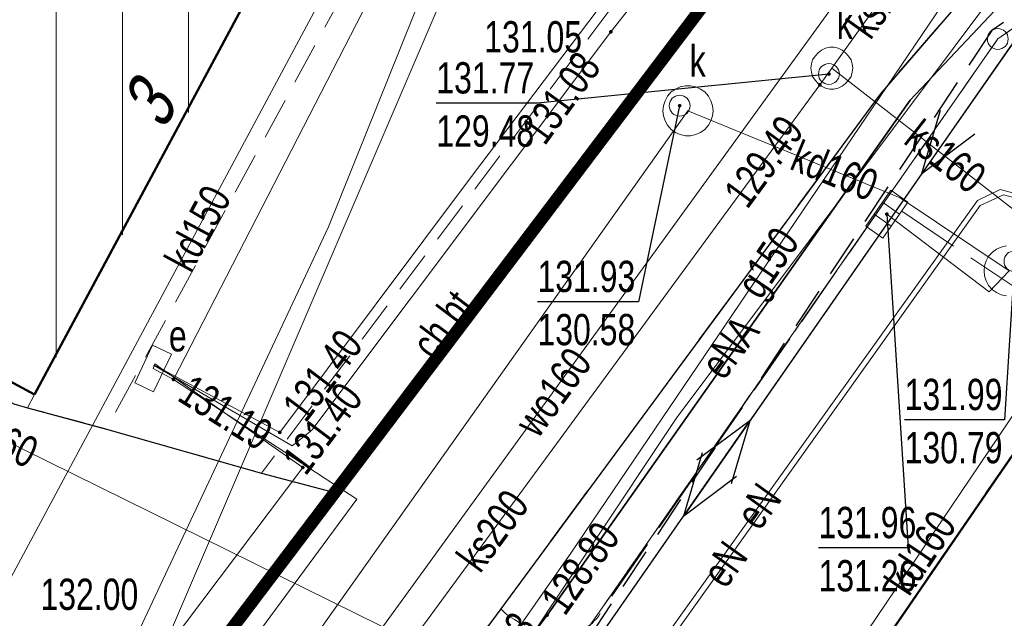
# Model space of a CAD drawing. Header units: centimetres. Extents: x 1590 to 6442358, y 1327 to 6703124.
# Tile 30 of 79: x 1947 to 1970, y 1581 to 1595. Entities that reach past the tile are written whole.
import ezdxf
from ezdxf.enums import TextEntityAlignment as Align

# ---------------------------------------------------------------- set-up
doc = ezdxf.new("R2010")
doc.units = ezdxf.units.CM
for name, pattern in [('DASHED', [19.05, 12.7, -6.35]), ('TZ.430.7812.2024$0$1.0_0.5', [1.5, 1, -0.5]), ('TZ.430.7812.2024$0$1.5_0.5', [2, 1.5, -0.5]), ('TZ.430.7812.2024$0$2.0_0.5', [2.5, 2, -0.5]), ('TZ.430.7812.2024$0$219-500', [0]), ('TZ.430.7812.2024$0$egug-500', [1, 0.5, -0.5]), ('TZ.430.7812.2024$0$suep_nn_500', [0])]:
    doc.linetypes.add(name, pattern=pattern)
for name, color, linetype, lineweight in [('0_RAMKA', 7, 'Continuous', 25), ('INW_HATCH_UTWARDZENIA', 250, 'Continuous', 0), ('TZ.430.7812.2024$0$!MPZP', 134, 'Continuous', 18)]:
    doc.layers.add(name, color=color, linetype=linetype, lineweight=lineweight)
doc.layers.add('PZT_GRANICA DZIAŁKI', color=1, linetype='DASHED', lineweight=100, true_color=0xff0000)
for name, color, linetype in [('TZ.430.7812.2024$0$202-punkt graniczny', 7, 'Continuous'), ('TZ.430.7812.2024$0$218-kontur użytku gruntowego', 7, 'Continuous'), ('TZ.430.7812.2024$0$219-działka ewidencyjna', 7, 'Continuous'), ('TZ.430.7812.2024$0$238-Punkt adresowy budynku', 7, 'Continuous'), ('TZ.430.7812.2024$0$312-budynek ewidencyjny', 7, 'Continuous'), ('TZ.430.7812.2024$0$blok - nawis', 7, 'Continuous'), ('TZ.430.7812.2024$0$chodnik', 7, 'Continuous'), ('TZ.430.7812.2024$0$chodnik-Atr17', 7, 'Continuous'), ('TZ.430.7812.2024$0$jezdnia', 7, 'Continuous'), ('TZ.430.7812.2024$0$komora podziemna', 7, 'Continuous'), ('TZ.430.7812.2024$0$kratka ściekowa', 7, 'Continuous'), ('TZ.430.7812.2024$0$krawężnik', 7, 'Continuous'), ('TZ.430.7812.2024$0$obudowa ochronna przewodu', 7, 'Continuous'), ('TZ.430.7812.2024$0$przewód elektroenergetyczny niskiego napięcia', 7, 'Continuous'), ('TZ.430.7812.2024$0$przewód elektroenergetyczny podziemny', 7, 'Continuous'), ('TZ.430.7812.2024$0$przewód elektroenergetyczny podziemny-Atr1', 7, 'Continuous'), ('TZ.430.7812.2024$0$przewód gazowy', 7, 'Continuous'), ('TZ.430.7812.2024$0$przewód gazowy-Atr1', 7, 'Continuous'), ('TZ.430.7812.2024$0$przewód kanalizacyjny', 7, 'Continuous'), ('TZ.430.7812.2024$0$przewód kanalizacyjny-Atr1', 7, 'Continuous'), ('TZ.430.7812.2024$0$przewód telekomunikacyjny podziemny', 7, 'Continuous'), ('TZ.430.7812.2024$0$przewód wodociągowy', 7, 'Continuous'), ('TZ.430.7812.2024$0$przewód wodociągowy-Atr1', 7, 'Continuous'), ('TZ.430.7812.2024$0$rzędna', 7, 'Continuous'), ('TZ.430.7812.2024$0$rzędna-Atr2', 7, 'Continuous'), ('TZ.430.7812.2024$0$rzędna-Atr3', 7, 'Continuous'), ('TZ.430.7812.2024$0$szafa elektroenergetyczna lub kontener', 7, 'Continuous'), ('TZ.430.7812.2024$0$szafa elektroenergetyczna lub kontener-Atr17', 7, 'Continuous'), ('TZ.430.7812.2024$0$właz do komory lub kanału - okrągły', 7, 'Continuous'), ('TZ.430.7812.2024$0$właz do komory lub kanału - okrągły-Atr17', 7, 'Continuous')]:
    doc.layers.add(name, color=color, linetype=linetype)
doc.styles.add('TZ.430.7812.2024$0$STANDARD', font='Working1250', dxfattribs={"width": 0.75})

# ---------------------------------------------------------------- blocks, each defined once
blk = doc.blocks.new('TZ.430.7812.2024$0$202')
at = {"color": 0, "linetype": 'Continuous', "lineweight": 0}
blk.add_circle((0, 0), 0.25, dxfattribs=at)
blk = doc.blocks.new('TZ.430.7812.2024$0$PW01')
at = {"linetype": 'Continuous', "lineweight": 13}
h = blk.add_hatch(color=0, dxfattribs=at)
edge = h.paths.add_edge_path()
edge.add_arc((0, 0), 0.045, 0, 360)
blk = doc.blocks.new('TZ.430.7812.2024$0$US22')
at = {"color": 0, "linetype": 'Continuous', "lineweight": 13}
blk.add_circle((0, 0), 0.25, dxfattribs=at)
blk = doc.blocks.new('TZ.430.7812.2024$0$US05')
at = {"color": 0, "linetype": 'Continuous', "lineweight": 13}
for p, q in [((-0.525, -0.25), (-0.525, 0.25)), ((-0.525, 0.25), (-0.175, 0.25)), ((-0.175, -0.25), (-0.175, 0.25)), ((-0.175, 0.25), (0.175, 0.25)), ((0.175, -0.25), (0.175, 0.25)), ((0.175, 0.25), (0.525, 0.25)), ((0.525, -0.25), (0.525, 0.25)), ((-0.525, -0.25), (-0.175, -0.25)), ((-0.175, -0.25), (0.175, -0.25)), ((0.175, -0.25), (0.525, -0.25))]:
    blk.add_line(p, q, dxfattribs=at)
blk = doc.blocks.new('TZ.430.7812.2024$0$US18')
at = {"color": 0, "linetype": 'Continuous', "lineweight": 13}
for p, q in [((-0.5, -0.25), (-0.5, 0.25)), ((-0.5, 0.25), (0.5, 0.25)), ((0.5, -0.25), (0.5, 0.25)), ((-0.5, -0.25), (0.5, -0.25))]:
    blk.add_line(p, q, dxfattribs=at)
blk = doc.blocks.new('TZ.430.7812.2024')
at = {"layer": 'TZ.430.7812.2024$0$!MPZP', "color": 134, "linetype": 'TZ.430.7812.2024$0$1.0_0.5', "lineweight": 30}
for points in [[(6442268.235, 5667450.925), (6442336.718, 5667582.829), (6442360.82, 5667568.949), (6442344.519, 5667538.917), (6442373.796, 5667519.265), (6442337.749, 5667470.876), (6442332.326, 5667463.974), (6442306.733, 5667438.362), (6442302.129, 5667432.529), (6442295.276, 5667414.133)], [(6442391.766, 5667526.071), (6442380.385, 5667518.194), (6442349.21, 5667471.23), (6442354.666, 5667460.679)]]:
    blk.add_lwpolyline(points, dxfattribs=at)
at = {"layer": 'TZ.430.7812.2024$0$218-kontur użytku gruntowego', "color": 82, "linetype": 'TZ.430.7812.2024$0$egug-500', "lineweight": 18, "flags": 128}
for points in [[(6442391.84, 5667525.878), (6442380.53, 5667517.99)], [(6442380.53, 5667517.99), (6442391.84, 5667525.878)], [(6442352.89, 5667491.65), (6442373.49, 5667519.01)], [(6442373.49, 5667519.01), (6442352.89, 5667491.65)], [(6442380.53, 5667517.99), (6442364.8, 5667495.38)], [(6442364.8, 5667495.38), (6442380.53, 5667517.99)]]:
    blk.add_lwpolyline(points, dxfattribs=at)
at = {"layer": 'TZ.430.7812.2024$0$219-działka ewidencyjna', "color": 7, "linetype": 'TZ.430.7812.2024$0$219-500', "lineweight": 18, "flags": 128}
for points in [[(6442380.53, 5667517.99), (6442391.84, 5667525.878)], [(6442373.49, 5667519.01), (6442352.89, 5667491.65)], [(6442364.8, 5667495.38), (6442380.53, 5667517.99)]]:
    blk.add_lwpolyline(points, dxfattribs=at)
at = {"layer": 'TZ.430.7812.2024$0$312-budynek ewidencyjny', "color": 7, "linetype": 'Continuous', "lineweight": 50, "flags": 128}
for points in [[(6442364.78, 5667523.17), (6442357.43, 5667509.47)], [(6442357.43, 5667509.47), (6442355.33, 5667510.59)], [(6442375.38, 5667500.01), (6442381.9, 5667509.49)]]:
    blk.add_lwpolyline(points, dxfattribs=at)
at = {"layer": 'TZ.430.7812.2024$0$blok - nawis', "color": 7, "linetype": 'TZ.430.7812.2024$0$2.0_0.5', "lineweight": 50, "flags": 128}
blk.add_lwpolyline([(6442380.047, 5667494.468), (6442375.09, 5667497.87), (6442376.16, 5667499.51), (6442375.38, 5667500.01), (6442381.9, 5667509.49), (6442382.55, 5667509.03), (6442383.39, 5667510.24), (6442389.026, 5667506.391)], dxfattribs=at)
at = {"layer": 'TZ.430.7812.2024$0$chodnik', "color": 7, "linetype": 'TZ.430.7812.2024$0$1.0_0.5', "lineweight": 18, "flags": 128}
for points in [[(6442340.04, 5667538.77), (6442339.09, 5667537.04), (6442364.78, 5667523.17), (6442357.43, 5667509.47), (6442357.26, 5667509.15), (6442359.15, 5667508.64), (6442367.45, 5667523.89)], [(6442377, 5667525.7), (6442375.62, 5667524.54), (6442362.87, 5667507.58), (6442364.65, 5667507.11), (6442376.78, 5667523.23), (6442378.54, 5667524.66), (6442386.81, 5667530.2), (6442385.25, 5667531.3)], [(6442353.03, 5667491.78), (6442364.65, 5667507.11), (6442362.87, 5667507.58), (6442359.15, 5667508.64), (6442357.26, 5667509.15), (6442356.93, 5667509.24), (6442355.47, 5667510), (6442352.61, 5667504.69), (6442351.88, 5667503.37), (6442347.59, 5667495.38), (6442351.86, 5667492.59)]]:
    blk.add_lwpolyline(points, close=True, dxfattribs=at)
at = {"layer": 'TZ.430.7812.2024$0$jezdnia', "color": 7, "linetype": 'TZ.430.7812.2024$0$1.5_0.5', "lineweight": 18, "flags": 128}
for points in [[(6442388.586, 5667531.591), (6442386.81, 5667530.2), (6442378.54, 5667524.66), (6442376.78, 5667523.23), (6442364.65, 5667507.11), (6442353.03, 5667491.78), (6442347.71, 5667484.65), (6442337.64, 5667471.29), (6442331.59, 5667464.31), (6442328.1, 5667460.64), (6442320.75, 5667453.71), (6442317.54, 5667450.74), (6442314.41, 5667447.71), (6442312.38, 5667445.41), (6442310.69, 5667443.16), (6442308.4, 5667439.72), (6442306.7, 5667436.77), (6442305.77, 5667434.32), (6442304.68, 5667431.81), (6442298.81, 5667418.34), (6442297.26, 5667414.75), (6442296.783, 5667413.636)], [(6442302.035, 5667412.98), (6442308.59, 5667428.16), (6442310.83, 5667433.31), (6442311.31, 5667434.37), (6442312.42, 5667436.49), (6442313.8, 5667438.68), (6442315.52, 5667441.16), (6442317.06, 5667443.06), (6442319.65, 5667445.74), (6442329.74, 5667455.14), (6442331.9, 5667457.24), (6442334.08, 5667459.47), (6442336.71, 5667462.36), (6442336.84, 5667462.49), (6442336.98, 5667462.63), (6442337.13, 5667462.77), (6442337.27, 5667462.9), (6442337.42, 5667463.02), (6442337.57, 5667463.14), (6442337.74, 5667463.26), (6442337.9, 5667463.37), (6442338.06, 5667463.47), (6442338.23, 5667463.57), (6442338.4, 5667463.67), (6442338.58, 5667463.75), (6442338.75, 5667463.84), (6442338.93, 5667463.92), (6442339.15, 5667464.04), (6442339.37, 5667464.16), (6442339.6, 5667464.26), (6442339.84, 5667464.35), (6442340.08, 5667464.43), (6442340.33, 5667464.49), (6442340.58, 5667464.54), (6442340.83, 5667464.56), (6442341.08, 5667464.59), (6442341.33, 5667464.58), (6442341.59, 5667464.58), (6442341.84, 5667464.55), (6442342.09, 5667464.51), (6442342.21, 5667464.46), (6442342.32, 5667464.41), (6442342.43, 5667464.34), (6442342.55, 5667464.28), (6442342.65, 5667464.22), (6442342.75, 5667464.16), (6442342.86, 5667464.09), (6442342.96, 5667464.01), (6442343.11, 5667463.9), (6442343.22, 5667463.81), (6442343.32, 5667463.71), (6442343.41, 5667463.61), (6442343.51, 5667463.5), (6442343.6, 5667463.39), (6442343.69, 5667463.29), (6442343.78, 5667463.18), (6442343.86, 5667463.07), (6442343.94, 5667462.96), (6442344.02, 5667462.83), (6442344.1, 5667462.71), (6442344.18, 5667462.59), (6442344.24, 5667462.47), (6442344.31, 5667462.35), (6442349.9, 5667465.02), (6442348.15, 5667467.94), (6442346.86, 5667470.65), (6442346.78, 5667470.89), (6442346.7, 5667471.13), (6442346.64, 5667471.37), (6442346.6, 5667471.62), (6442346.55, 5667471.87), (6442346.54, 5667472.12), (6442346.52, 5667472.38), (6442346.53, 5667472.63), (6442346.53, 5667472.89), (6442346.56, 5667473.14), (6442346.6, 5667473.39), (6442346.65, 5667473.64), (6442346.71, 5667473.89), (6442346.78, 5667474.13), (6442346.85, 5667474.37), (6442346.91, 5667474.6), (6442346.99, 5667474.82), (6442347.07, 5667475.05), (6442347.17, 5667475.27), (6442347.27, 5667475.49), (6442347.38, 5667475.71), (6442347.5, 5667475.92), (6442347.63, 5667476.12), (6442347.76, 5667476.33), (6442347.9, 5667476.53), (6442348.05, 5667476.72), (6442348.21, 5667476.9), (6442348.37, 5667477.08), (6442349.93, 5667479.17), (6442357.49, 5667489.27), (6442360.63, 5667493.47), (6442368.16, 5667503.72), (6442377.71, 5667516.67), (6442379.81, 5667519.11), (6442381.9, 5667520.95), (6442390.13, 5667527.25), (6442390.47, 5667527.51), (6442390.8, 5667527.76), (6442391.046, 5667527.948)], [(6442378.496, 5667492.409), (6442372.92, 5667496.24), (6442375.38, 5667500.01), (6442381.9, 5667509.49), (6442382.55, 5667509.03), (6442383.39, 5667510.24), (6442383.46, 5667510.41), (6442382.98, 5667510.78), (6442381.81, 5667511.44), (6442380.89, 5667512.07), (6442377.84, 5667514.12), (6442371.04, 5667504.3), (6442371, 5667504.23), (6442370.96, 5667504.16), (6442370.91, 5667504.1), (6442370.85, 5667504.04), (6442370.8, 5667503.98), (6442370.73, 5667503.93), (6442370.66, 5667503.89), (6442370.59, 5667503.85), (6442370.52, 5667503.82), (6442370.44, 5667503.8), (6442370.36, 5667503.78), (6442370.28, 5667503.77), (6442370.2, 5667503.76), (6442370.07, 5667503.75), (6442369.94, 5667503.76), (6442369.8, 5667503.77), (6442369.67, 5667503.79), (6442369.54, 5667503.82), (6442369.42, 5667503.85), (6442369.29, 5667503.89), (6442369.17, 5667503.95), (6442369.05, 5667504), (6442368.94, 5667504.07), (6442368.83, 5667504.14), (6442368.72, 5667504.22), (6442368.61, 5667504.33), (6442368.16, 5667503.72), (6442363.73, 5667497.69), (6442364.04, 5667497.72), (6442364.25, 5667497.73), (6442364.45, 5667497.73), (6442364.66, 5667497.71), (6442364.87, 5667497.69), (6442365.07, 5667497.64), (6442365.27, 5667497.59), (6442365.47, 5667497.52), (6442365.67, 5667497.45), (6442365.85, 5667497.36), (6442366.04, 5667497.26), (6442366.21, 5667497.14), (6442366.38, 5667497.02), (6442366.44, 5667496.88), (6442366.49, 5667496.74), (6442366.56, 5667496.6), (6442366.62, 5667496.46), (6442366.68, 5667496.32), (6442366.75, 5667496.18), (6442366.82, 5667496.04), (6442366.89, 5667495.91), (6442366.96, 5667495.77), (6442367.04, 5667495.64), (6442367.12, 5667495.51), (6442367.2, 5667495.38), (6442367.28, 5667495.25), (6442376.06, 5667489.174)]]:
    blk.add_lwpolyline(points, dxfattribs=at)
at = {"layer": 'TZ.430.7812.2024$0$komora podziemna', "color": 34, "linetype": 'Continuous', "lineweight": 18, "flags": 128}
for points in [[(6442377.05, 5667517.29), (6442377.04, 5667517.19), (6442377.01, 5667517.09), (6442376.95, 5667517), (6442376.88, 5667516.92), (6442376.8, 5667516.86), (6442376.7, 5667516.81), (6442376.6, 5667516.79), (6442376.5, 5667516.79), (6442376.4, 5667516.81), (6442376.3, 5667516.86), (6442376.26, 5667516.89), (6442376.22, 5667516.92), (6442376.15, 5667517), (6442376.09, 5667517.09), (6442376.06, 5667517.19), (6442376.05, 5667517.29), (6442376.06, 5667517.39), (6442376.09, 5667517.49), (6442376.15, 5667517.58), (6442376.22, 5667517.66), (6442376.3, 5667517.72), (6442376.4, 5667517.77), (6442376.5, 5667517.79), (6442376.6, 5667517.79), (6442376.7, 5667517.77), (6442376.8, 5667517.72), (6442376.88, 5667517.66), (6442376.95, 5667517.58), (6442377.01, 5667517.49), (6442377.04, 5667517.39)], [(6442373.7, 5667516.27), (6442373.69, 5667516.15), (6442373.65, 5667516.03), (6442373.59, 5667515.92), (6442373.5, 5667515.82), (6442373.4, 5667515.75), (6442373.29, 5667515.7), (6442373.16, 5667515.67), (6442373.04, 5667515.67), (6442372.91, 5667515.7), (6442372.8, 5667515.75), (6442372.7, 5667515.82), (6442372.61, 5667515.92), (6442372.55, 5667516.03), (6442372.51, 5667516.15), (6442372.5, 5667516.27), (6442372.51, 5667516.39), (6442372.55, 5667516.51), (6442372.61, 5667516.62), (6442372.7, 5667516.72), (6442372.8, 5667516.79), (6442372.91, 5667516.84), (6442373.04, 5667516.87), (6442373.16, 5667516.87), (6442373.29, 5667516.84), (6442373.4, 5667516.79), (6442373.5, 5667516.72), (6442373.59, 5667516.62), (6442373.65, 5667516.51), (6442373.69, 5667516.39)]]:
    blk.add_lwpolyline(points, close=True, dxfattribs=at)
blk.add_lwpolyline([(6442380.74, 5667511.83), (6442380.61, 5667511.86), (6442380.5, 5667511.91), (6442380.4, 5667511.98), (6442380.31, 5667512.08), (6442380.25, 5667512.19), (6442380.21, 5667512.31), (6442380.2, 5667512.43), (6442380.21, 5667512.55), (6442380.25, 5667512.67), (6442380.31, 5667512.78), (6442380.4, 5667512.88), (6442380.5, 5667512.95), (6442380.61, 5667513), (6442380.74, 5667513.03)], dxfattribs=at)
at = {"layer": 'TZ.430.7812.2024$0$krawężnik', "color": 7, "linetype": 'Continuous', "lineweight": 25, "flags": 128}
for points in [[(6442364.65, 5667507.11), (6442376.78, 5667523.23), (6442378.54, 5667524.66), (6442386.81, 5667530.2), (6442388.586, 5667531.591)], [(6442391.046, 5667527.948), (6442390.8, 5667527.76), (6442390.47, 5667527.51), (6442390.13, 5667527.25), (6442381.9, 5667520.95), (6442379.81, 5667519.11), (6442377.71, 5667516.67), (6442368.16, 5667503.72), (6442360.63, 5667493.47), (6442357.49, 5667489.27), (6442349.93, 5667479.17), (6442348.37, 5667477.08)], [(6442345.82, 5667508.33), (6442352.61, 5667504.69), (6442355.47, 5667510), (6442356.93, 5667509.24), (6442357.26, 5667509.15), (6442359.15, 5667508.64), (6442362.87, 5667507.58)], [(6442362.87, 5667507.58), (6442364.65, 5667507.11)], [(6442364.65, 5667507.11), (6442353.03, 5667491.78)]]:
    blk.add_lwpolyline(points, dxfattribs=at)
at = {"layer": 'TZ.430.7812.2024$0$obudowa ochronna przewodu', "color": 7, "linetype": 'Continuous', "lineweight": 35, "flags": 128}
blk.add_lwpolyline([(6442337.68, 5667462.55), (6442348.64, 5667475.53), (6442355.13, 5667483.76), (6442362.24, 5667494.24), (6442369.72, 5667504.18), (6442378.43, 5667516.52), (6442380.46, 5667518.67), (6442391.242, 5667527.437)], dxfattribs=at)
at = {"layer": 'TZ.430.7812.2024$0$przewód elektroenergetyczny niskiego napięcia', "color": 1, "linetype": 'Continuous'}
for p, q in [((6442381.57, 5667518.87), (6442378.712, 5667514.767)), ((6442378.712, 5667514.767), (6442379.159, 5667516.284)), ((6442378.712, 5667514.767), (6442379.98, 5667515.712)), ((6442378.712, 5667514.767), (6442372.997, 5667506.561)), ((6442368.868, 5667500.633), (6442374.583, 5667508.839)), ((6442374.583, 5667508.839), (6442373.316, 5667507.893)), ((6442374.583, 5667508.839), (6442374.136, 5667507.322)), ((6442372.997, 5667506.561), (6442373.444, 5667508.078)), ((6442372.997, 5667506.561), (6442374.264, 5667507.507))]:
    blk.add_line(p, q, dxfattribs=at)
at = {"layer": 'TZ.430.7812.2024$0$przewód elektroenergetyczny niskiego napięcia', "color": 1, "linetype": 'TZ.430.7812.2024$0$suep_nn_500', "lineweight": 18, "flags": 128}
blk.add_lwpolyline([(6442381.57, 5667518.87), (6442366.01, 5667496.53)], dxfattribs=at)
at = {"layer": 'TZ.430.7812.2024$0$przewód elektroenergetyczny podziemny', "color": 1, "linetype": 'Continuous', "lineweight": 18, "flags": 128}
for points in [[(6442341.33, 5667538.65), (6442364.96, 5667525.8), (6442365.88, 5667525.67), (6442366.32, 5667525.15), (6442368.12, 5667524.14), (6442360.76, 5667509.83)], [(6442360.27, 5667510.09), (6442360.3, 5667510.16), (6442363.61, 5667508.24), (6442364.08, 5667508.61), (6442371.25, 5667518.16), (6442375.77, 5667523.89), (6442377.14, 5667525.18), (6442384.5, 5667530.02), (6442387.786, 5667532.412)], [(6442387.947, 5667532.247), (6442383.91, 5667529.31), (6442382.93, 5667529.99), (6442375.95, 5667525.32), (6442367.91, 5667514.69), (6442363.31, 5667508.56), (6442360.51, 5667510.06), (6442360.3, 5667510.17), (6442360.27, 5667510.09)], [(6442337.68, 5667462.55), (6442348.64, 5667475.53), (6442355.13, 5667483.76), (6442362.24, 5667494.24), (6442369.72, 5667504.18), (6442378.43, 5667516.52), (6442380.46, 5667518.67), (6442391.242, 5667527.437)], [(6442391.292, 5667527.309), (6442390.42, 5667526.66), (6442383.48, 5667521.56), (6442380.58, 5667519.26), (6442372.82, 5667508.89), (6442364.55, 5667496.48), (6442364.86, 5667495.95), (6442365.07, 5667495.86)], [(6442384.68, 5667513.29), (6442380.59, 5667514.38), (6442380.04, 5667514.12), (6442367.72, 5667496.91), (6442366.91, 5667496.21), (6442365.39, 5667495.59), (6442365.07, 5667495.86)], [(6442384.63, 5667513.21), (6442380.67, 5667514.25), (6442380.11, 5667514), (6442367.84, 5667496.8), (6442366.98, 5667496.12), (6442365.31, 5667495.51), (6442365.07, 5667495.86)], [(6442354.082, 5667459.9), (6442350.75, 5667465.4), (6442347.4, 5667470.74), (6442347.04, 5667472.65), (6442347.47, 5667474.64), (6442348.17, 5667475.98), (6442349.07, 5667477.13), (6442343.83, 5667481.15), (6442347.09, 5667485.48), (6442351.5, 5667491.32), (6442357.82, 5667499.7), (6442363.86, 5667507.72), (6442360.51, 5667510.06), (6442360.31, 5667510.2), (6442360.27, 5667510.09)], [(6442360.76, 5667509.83), (6442360.27, 5667510.09)], [(6442357.74, 5667496.9), (6442365.16, 5667506.96), (6442360.76, 5667509.83)]]:
    blk.add_lwpolyline(points, dxfattribs=at)
at = {"layer": 'TZ.430.7812.2024$0$przewód gazowy', "color": 40, "linetype": 'Continuous', "lineweight": 18, "flags": 128}
blk.add_lwpolyline([(6442367.67, 5667501.92), (6442370.29, 5667505.66), (6442382.93, 5667524.32), (6442389.92, 5667527.73), (6442390.622, 5667529.055)], dxfattribs=at)
at = {"layer": 'TZ.430.7812.2024$0$przewód kanalizacyjny', "color": 34, "linetype": 'Continuous', "lineweight": 18, "flags": 128}
for points in [[(6442374.97, 5667499.37), (6442354.68, 5667509.37), (6442299.94, 5667536.34)], [(6442382.38, 5667525.45), (6442376.55, 5667517.29)], [(6442366.27, 5667522.63), (6442355.43, 5667502.42), (6442352.62, 5667503.93)], [(6442359.07, 5667493.46), (6442359.36, 5667493.86), (6442376.26, 5667516.89), (6442376.55, 5667517.29)], [(6442376.55, 5667517.29), (6442381.05, 5667513.79)], [(6442352.452, 5667457.74), (6442344.89, 5667467.91), (6442343.05, 5667473.93), (6442373.1, 5667516.27)], [(6442380.8, 5667512.43), (6442378.19, 5667514.18), (6442373.1, 5667516.27)], [(6442380.8, 5667512.43), (6442380.32, 5667511.93), (6442377.87, 5667513.79)], [(6442381.98, 5667511.5), (6442382.1, 5667510.75), (6442374.07, 5667498.86), (6442372.26, 5667496.24)]]:
    blk.add_lwpolyline(points, dxfattribs=at)
at = {"layer": 'TZ.430.7812.2024$0$przewód telekomunikacyjny podziemny', "color": 30, "linetype": 'Continuous', "lineweight": 18, "flags": 128}
blk.add_lwpolyline([(6442321.57, 5667512.27), (6442323.64, 5667512.63), (6442357.74, 5667496.9), (6442367.42, 5667519.49)], dxfattribs=at)
at = {"layer": 'TZ.430.7812.2024$0$przewód wodociągowy', "color": 5, "linetype": 'Continuous', "lineweight": 18, "flags": 128}
for points in [[(6442370.58, 5667530.58), (6442370.7, 5667530.09), (6442370.02, 5667527.39), (6442368.73, 5667524.06), (6442367.11, 5667520.03), (6442364.48, 5667513.49), (6442362.71, 5667509.72), (6442359.95, 5667503.85), (6442356.65, 5667497.28), (6442353.84, 5667492.49), (6442350.53, 5667487.34), (6442343.54, 5667477.62), (6442338.52, 5667470.99)], [(6442380.72, 5667523.24), (6442378.29, 5667521.15), (6442364.05, 5667501.51)]]:
    blk.add_lwpolyline(points, dxfattribs=at)
at = {"layer": 'TZ.430.7812.2024$0$rzędna-Atr2', "color": 7, "flags": 128}
for points in [[(6442376.48, 5667517.15), (6442369.49, 5667516.45), (6442367.064, 5667516.45)], [(6442372.9, 5667516.39), (6442371.91, 5667511.69), (6442369.489, 5667511.69)], [(6442377.87, 5667513.79), (6442378.38, 5667505.79), (6442376.23, 5667505.79)], [(6442380.93, 5667512.66), (6442380.69, 5667508.86), (6442378.296, 5667508.86)]]:
    blk.add_lwpolyline(points, dxfattribs=at)
at = {"layer": 'TZ.430.7812.2024$0$202-punkt graniczny', "color": 7, "linetype": 'Continuous', "lineweight": 18}
blk.add_blockref('TZ.430.7812.2024$0$202', (6442380.53, 5667517.99), dxfattribs=at)
at = {"layer": 'TZ.430.7812.2024$0$kratka ściekowa', "color": 34, "linetype": 'Continuous', "lineweight": 18, "rotation": 235.07}
blk.add_blockref('TZ.430.7812.2024$0$US05', (6442377.87, 5667513.79), dxfattribs=at)
at = {"layer": 'TZ.430.7812.2024$0$rzędna', "color": 1, "linetype": 'Continuous', "lineweight": 18}
for p in [(6442371.25, 5667518.16), (6442360.76, 5667509.83), (6442363.31, 5667508.56), (6442363.86, 5667507.72), (6442369.72, 5667504.18)]:
    blk.add_blockref('TZ.430.7812.2024$0$PW01', p, dxfattribs=at)
at = {"layer": 'TZ.430.7812.2024$0$rzędna', "color": 34, "linetype": 'Continuous', "lineweight": 18}
for p in [(6442376.48, 5667517.15), (6442376.26, 5667516.89), (6442372.9, 5667516.39), (6442377.87, 5667513.79)]:
    blk.add_blockref('TZ.430.7812.2024$0$PW01', p, dxfattribs=at)
at = {"layer": 'TZ.430.7812.2024$0$szafa elektroenergetyczna lub kontener', "color": 1, "linetype": 'Continuous', "lineweight": 18, "rotation": 64.75}
blk.add_blockref('TZ.430.7812.2024$0$US18', (6442360.27, 5667510.09), dxfattribs=at)
at = {"layer": 'TZ.430.7812.2024$0$właz do komory lub kanału - okrągły', "color": 7, "linetype": 'Continuous', "lineweight": 18}
for p in [(6442376.48, 5667517.15), (6442372.9, 5667516.39), (6442380.93, 5667512.66)]:
    blk.add_blockref('TZ.430.7812.2024$0$US22', p, dxfattribs=at)
at = {"layer": 'TZ.430.7812.2024$0$238-Punkt adresowy budynku', "color": 7, "linetype": 'Continuous', "lineweight": 25, "style": 'TZ.430.7812.2024$0$STANDARD', "oblique": 15, "width": 0.79}
blk.add_text('3', height=1.25, rotation=61.782, dxfattribs=at).set_placement((6442360.7, 5667516.1), align=Align.CENTER)
at = {"layer": 'TZ.430.7812.2024$0$chodnik-Atr17', "color": 7, "style": 'TZ.430.7812.2024$0$STANDARD', "width": 0.765}
blk.add_text('ch.bt', height=0.75, rotation=53.039, dxfattribs=at).set_placement((6442367.02, 5667510.26))
at = {"layer": 'TZ.430.7812.2024$0$przewód elektroenergetyczny podziemny-Atr1', "color": 1, "style": 'TZ.430.7812.2024$0$STANDARD', "width": 0.765}
for s, rotation, p in [('eNA', 53.19, (6442374.1, 5667510.6)), ('eN', 54.4, (6442374.79, 5667506.79)), ('eN', 54.497, (6442373.98, 5667505.4))]:
    blk.add_text(s, height=0.75, rotation=rotation, dxfattribs=at).set_placement(p, align=Align.MIDDLE_CENTER)
at = {"layer": 'TZ.430.7812.2024$0$przewód gazowy-Atr1', "color": 40, "style": 'TZ.430.7812.2024$0$STANDARD', "width": 0.765}
blk.add_text('g150', height=0.75, rotation=55.889, dxfattribs=at).set_placement((6442375.01, 5667512.63), align=Align.MIDDLE_CENTER)
at = {"layer": 'TZ.430.7812.2024$0$przewód kanalizacyjny-Atr1', "color": 34, "style": 'TZ.430.7812.2024$0$STANDARD', "width": 0.765}
for s, rotation, p in [('ks200', 54.46, (6442377.17, 5667518.16)), ('ks160', 322.13, (6442378.47, 5667515.8)), ('kd160', 337.676, (6442375.65, 5667515.23)), ('kd150', 61.792, (6442360.85, 5667512.53)), ('ks200', 53.728, (6442367.81, 5667505.38)), ('kd160', 55.967, (6442378.09, 5667504.81))]:
    blk.add_text(s, height=0.75, rotation=rotation, dxfattribs=at).set_placement(p, align=Align.MIDDLE_LEFT)
blk.add_text('ks160', height=0.75, rotation=333.77, dxfattribs=at).set_placement((6442356.5, 5667508.47), align=Align.MIDDLE_CENTER)
at = {"layer": 'TZ.430.7812.2024$0$przewód wodociągowy-Atr1', "color": 5, "style": 'TZ.430.7812.2024$0$STANDARD', "width": 0.765}
blk.add_text('wo160', height=0.75, rotation=54.06, dxfattribs=at).set_placement((6442369.2, 5667508.61), align=Align.MIDDLE_LEFT)
at = {"layer": 'TZ.430.7812.2024$0$rzędna-Atr2', "color": 1, "style": 'TZ.430.7812.2024$0$STANDARD', "width": 0.765}
for s, rotation, p in [('131.08', 54.128, (6442369.36, 5667515.63)), ('131.40', 53.115, (6442363.63, 5667508.99)), ('131.19', 327.913, (6442361.02, 5667509.66)), ('131.40', 53.115, (6442363.63, 5667507.72)), ('128.80', 54.785, (6442369.84, 5667504.35))]:
    blk.add_text(s, height=0.75, rotation=rotation, dxfattribs=at).set_placement(p, align=Align.MIDDLE_LEFT)
at = {"layer": 'TZ.430.7812.2024$0$rzędna-Atr2', "color": 34, "style": 'TZ.430.7812.2024$0$STANDARD', "width": 0.765}
for s, p in [('131.77', (6442367.064, 5667516.458)), ('131.93', (6442369.489, 5667511.698)), ('131.99', (6442378.296, 5667508.868)), ('131.96', (6442376.23, 5667505.798))]:
    blk.add_text(s, height=0.75, dxfattribs=at).set_placement(p, align=Align.BOTTOM_LEFT)
blk.add_text('129.49', height=0.75, rotation=53.738, dxfattribs=at).set_placement((6442374.22, 5667514.11), align=Align.MIDDLE_LEFT)
at = {"layer": 'TZ.430.7812.2024$0$rzędna-Atr2', "color": 5, "style": 'TZ.430.7812.2024$0$STANDARD', "width": 0.765}
blk.add_text('132.00', height=0.75, dxfattribs=at).set_placement((6442357.569, 5667504.078), align=Align.BOTTOM_LEFT)
at = {"layer": 'TZ.430.7812.2024$0$rzędna-Atr2', "color": 40, "style": 'TZ.430.7812.2024$0$STANDARD', "width": 0.765}
blk.add_text('131.33', height=0.75, rotation=54.987, dxfattribs=at).set_placement((6442367.85, 5667502.18), align=Align.MIDDLE_LEFT)
at = {"layer": 'TZ.430.7812.2024$0$rzędna-Atr3', "color": 34, "style": 'TZ.430.7812.2024$0$STANDARD', "width": 0.765}
for s, p in [('131.05', (6442368.213, 5667517.442)), ('129.48', (6442367.064, 5667515.183)), ('130.58', (6442369.489, 5667510.423)), ('130.79', (6442378.296, 5667507.593)), ('131.26', (6442376.23, 5667504.522))]:
    blk.add_text(s, height=0.75, dxfattribs=at).set_placement(p, align=Align.BOTTOM_LEFT)
at = {"layer": 'TZ.430.7812.2024$0$szafa elektroenergetyczna lub kontener-Atr17', "color": 1, "style": 'TZ.430.7812.2024$0$STANDARD', "width": 0.765}
blk.add_text('e', height=0.75, dxfattribs=at).set_placement((6442360.65, 5667510.5))
at = {"layer": 'TZ.430.7812.2024$0$właz do komory lub kanału - okrągły-Atr17', "color": 7, "style": 'TZ.430.7812.2024$0$STANDARD', "width": 0.765}
for p in [(6442376.67, 5667517.99), (6442373.14, 5667517.09)]:
    blk.add_text('k', height=0.75, dxfattribs=at).set_placement(p)

msp = doc.modelspace()

# ---------------------------------------------------------------- hatches: boundary and pattern name
at = {"layer": 'INW_HATCH_UTWARDZENIA', "transparency": 33554687}
h = msp.add_hatch(dxfattribs=at)
h.set_pattern_fill('ANSI31', color=256, scale=0.5, angle=45, style=0)
h.set_pattern_definition([(90, (-52576.66, 6613.2161), (-1.5875, 1e-16), [])])
h.paths.add_polyline_path([(1930.197, 1617.891), (1932.731, 1622.489), (1915.08, 1622.489), (1917.967, 1620.988), (1915.886, 1616.986), (1918.36, 1615.645), (1914.789, 1609.06), (1909.821, 1611.754), (1904.578, 1602.162), (1903.694, 1602.645), (1882.981, 1563.387), (1891.049, 1559.13), (1885.338, 1547.664), (1879.794, 1550.597), (1874.333, 1540.354), (1894.621, 1540.354), (1895.675, 1542.265), (1888.413, 1545.938), (1894.237, 1557.451), (1907.962, 1550.164), (1913.878, 1561.307), (1899.987, 1568.682), (1914.885, 1596.745), (1942.108, 1582.01), (1945.016, 1587.384), (1947.113, 1586.249), (1954.483, 1599.867), (1928.767, 1613.866), (1930.802, 1617.558)])

# ---------------------------------------------------------------- linework, layer by layer
at = {"layer": 'PZT_GRANICA DZIAŁKI', "linetype": 'DASHED', "ltscale": 0.1, "transparency": 33554687, "const_width": 0.3}
msp.add_lwpolyline([(1938.093, 1622.489), (1933.845, 1615.691), (1957.949, 1600.321), (1957.025, 1599.933), (1963.228, 1595.735), (1921.313, 1540.354)], dxfattribs=at)

# ---------------------------------------------------------------- block references
at = {"layer": '0_RAMKA', "transparency": 33554559}
msp.add_blockref('TZ.430.7812.2024', (-6440410.33, -5665923.18), dxfattribs=at)

doc.saveas('drawing.dxf')
